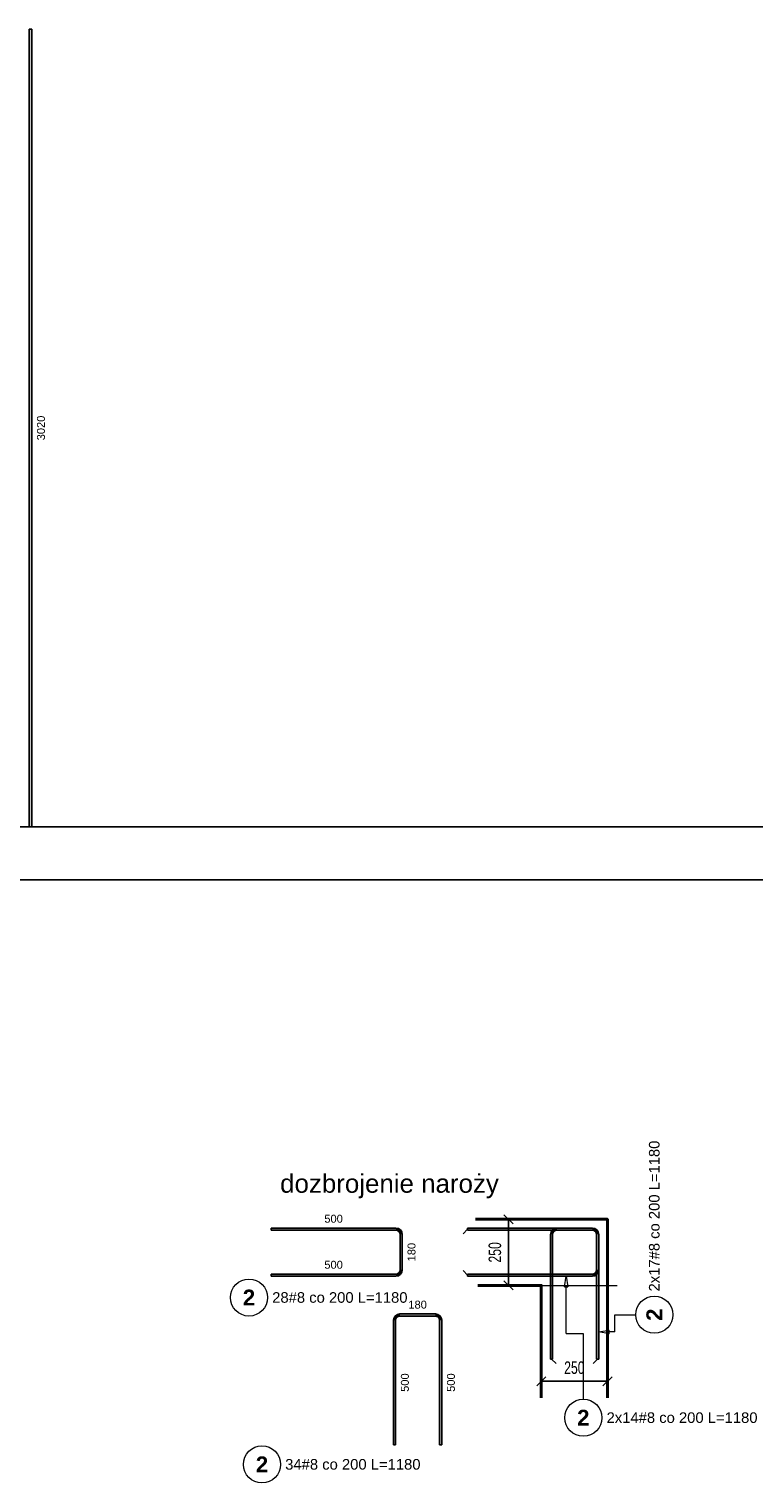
# Model space of a CAD drawing. Extents: x -1474 to 392745, y -90813 to 75879.
# Tile 8 of 9: x 385785 to 388522, y -86232 to -80738. Entities that reach past the tile are written whole.
import ezdxf

# ---------------------------------------------------------------- set-up
doc = ezdxf.new("R2010")
doc.units = 0
doc.header["$LTSCALE"] = 10
doc.header["$MEASUREMENT"] = 0
for name, color, linetype, lineweight in [('P-Opis', 1, 'Continuous', 18), ('P-Opis nadproża systemowe', 11, 'Continuous', 9), ('P-Wymiar', 254, 'Continuous', 9), ('RCAD_deskowanie', 3, 'Continuous', 40)]:
    doc.layers.add(name, color=color, linetype=linetype, lineweight=lineweight)
for name, color, linetype in [('RCAD_kształt pręta', 7, 'Continuous'), ('RCAD_opis kształtu pręta', 7, 'Continuous'), ('RCAD_pręt wyrzucony', 130, 'Continuous')]:
    doc.layers.add(name, color=color, linetype=linetype)
doc.styles.add('_Fd Opis', font='arial.ttf')
doc.styles.add('ROMANS', font='arial.ttf', dxfattribs={"width": 0.7})
doc.styles.add('style1', font='arial.ttf')
doc.styles.add('style3', font='arialbd.ttf')
doc.dimstyles.new('A25', dxfattribs={"dimscale": 27, "dimtxt": 1.75, "dimasz": 0.05, "dimexe": 0, "dimexo": 0, "dimgap": 1, "dimtad": 1, "dimdec": 4, "dimrnd": 1, "dimdsep": 46, "dimtxsty": 'ROMANS', "dimblk": '[[[[[[[[', "dimcen": 2, "dimdle": 2, "dimse1": 1, "dimse2": 1, "dimclrd": 256, "dimclrt": 1, "dimadec": 0, "dimazin": 0, "dimtfac": 1, "dimtdec": 4, "dimtix": 1, "dimtmove": 2, "dimatfit": 3, "dimldrblk": '[[[[[[[[', "dimfxl": 0, "dimtvp": 0.6, "dimtolj": 1, "dimlwd": -1, "dimarcsym": 0})

# ---------------------------------------------------------------- blocks, each defined once
blk = doc.blocks.new('[[[[[[[[')
at = {"layer": 'P-Wymiar'}
for p, q in [((-12.7, -12.7), (12.7, 12.7)), ((0, 0), (-4.6, 0)), ((0, 18), (0, -18))]:
    blk.add_line(p, q, dxfattribs=at)
blk = doc.blocks.new('*D144')
at = {"layer": 'Defpoints', "color": 0, "transparency": 16777216}
for p in [(387595.4, -85235.9), (387629.7, -85235.9), (387629.7, -85485.9)]:
    blk.add_point(p, dxfattribs=at)
at = {"layer": 'RCAD_opis kształtu pręta', "transparency": 16777216}
blk.add_line((387595.4, -85484.5), (387595.4, -85237.2), dxfattribs=at)
at = {"layer": 'RCAD_opis kształtu pręta', "transparency": 16777216, "xscale": 1.35, "yscale": 1.35, "zscale": 1.35}
for p, rotation in [((387595.4, -85235.9), 90), ((387595.4, -85485.9), 270)]:
    blk.add_blockref('[[[[[[[[', p, dxfattribs=dict(at, rotation=rotation))
at = {"layer": 'RCAD_opis kształtu pręta', "color": 1, "transparency": 16777216, "insert": (387544.3, -85360.9), "char_height": 47.25, "attachment_point": 5, "rotation": 90, "style": 'ROMANS', "bg_fill": 3, "box_fill_scale": 1.25, "bg_fill_color": 256, "bg_fill_true_color": 13158600, "bg_fill_transparency": 0}
blk.add_mtext('\\A1;250', dxfattribs=at)
blk = doc.blocks.new('*D145')
at = {"layer": 'Defpoints', "color": 0, "transparency": 16777216}
for p in [(387719.3, -85833.7), (387969.3, -85833.7), (387969.3, -85848)]:
    blk.add_point(p, dxfattribs=at)
at = {"layer": 'RCAD_opis kształtu pręta', "transparency": 16777216}
blk.add_line((387720.7, -85848), (387968, -85848), dxfattribs=at)
at = {"layer": 'RCAD_opis kształtu pręta', "transparency": 16777216, "xscale": 1.35, "yscale": 1.35, "zscale": 1.35, "rotation": 180}
blk.add_blockref('[[[[[[[[', (387719.3, -85848), dxfattribs=at)
at = {"layer": 'RCAD_opis kształtu pręta', "transparency": 16777216, "xscale": 1.35, "yscale": 1.35, "zscale": 1.35}
blk.add_blockref('[[[[[[[[', (387969.3, -85848), dxfattribs=at)
at = {"layer": 'RCAD_opis kształtu pręta', "color": 1, "transparency": 16777216, "insert": (387844.3, -85796.9), "char_height": 47.25, "attachment_point": 5, "style": 'ROMANS', "bg_fill": 3, "box_fill_scale": 1.25, "bg_fill_color": 256, "bg_fill_true_color": 13158600, "bg_fill_transparency": 0}
blk.add_mtext('\\A1;250', dxfattribs=at)

msp = doc.modelspace()

# ---------------------------------------------------------------- hatches: boundary and pattern name
at = {"layer": 'RCAD_kształt pręta'}
h = msp.add_hatch(color=4, dxfattribs=at)
edge = h.paths.add_edge_path(flags=0)
edge.add_line((387778.2216, -85268.89823), (387778.2216, -85276.89823))
edge.add_arc((387778.2216, -85292.89823), 16, 90, 180)
edge.add_line((387762.2216, -85292.89823), (387754.2216, -85292.89823))
edge.add_arc((387778.2216, -85292.89823), 24, 450, 540, ccw=False)
for points in [[(387778.2216, -85276.89823), (387778.2216, -85268.89823), (387912.18222, -85268.89823), (387912.18222, -85276.89823)], [(387928.18222, -85292.89823), (387936.18222, -85292.89823), (387936.18222, -85426.85886), (387928.18222, -85426.85886)]]:
    msp.add_hatch(color=4, dxfattribs=at).paths.add_polyline_path(points, flags=0)
h = msp.add_hatch(color=4, dxfattribs=at)
edge = h.paths.add_edge_path(flags=0)
edge.add_line((387936.18222, -85292.89823), (387928.18222, -85292.89823))
edge.add_arc((387912.18222, -85292.89823), 16, 0, 90)
edge.add_line((387912.18222, -85276.89823), (387912.18222, -85268.89823))
edge.add_arc((387912.18222, -85292.89823), 24, 360, 450, ccw=False)
h = msp.add_hatch(color=4, dxfattribs=at)
edge = h.paths.add_edge_path(flags=0)
edge.add_line((387936.18222, -85292.89823), (387928.18222, -85292.89823))
edge.add_arc((387912.18222, -85292.89823), 16, 0, 90)
edge.add_line((387912.18222, -85276.89823), (387912.18222, -85268.89823))
edge.add_arc((387912.18222, -85292.89823), 24, 360, 450, ccw=False)
h = msp.add_hatch(color=4, dxfattribs=at)
edge = h.paths.add_edge_path(flags=0)
edge.add_line((387912.18222, -85450.85886), (387912.18222, -85442.85886))
edge.add_arc((387912.18222, -85426.85886), 16, -90, 0)
edge.add_line((387928.18222, -85426.85886), (387936.18222, -85426.85886))
edge.add_arc((387912.18222, -85426.85886), 24, 270, 360, ccw=False)
at = {"layer": 'RCAD_pręt wyrzucony'}
for points in [[(385784.82777, -80737.85369), (385794.82777, -80737.85369), (385794.82777, -83752.93326), (385784.82777, -83752.93326)], [(386699.36852, -85276.89823), (386699.36852, -85268.89823), (387170.36852, -85268.89823), (387170.36852, -85276.89823)], [(387186.36852, -85292.89823), (387194.36852, -85292.89823), (387194.36852, -85426.85886), (387186.36852, -85426.85886)], [(387170.36852, -85442.85886), (387170.36852, -85450.85886), (386699.36852, -85450.85886), (386699.36852, -85442.85886)], [(387185.26734, -85601.52981), (387185.26734, -85593.52981), (387319.22796, -85593.52981), (387319.22796, -85601.52981)], [(387169.26734, -86088.52981), (387161.26734, -86088.52981), (387161.26734, -85617.52981), (387169.26734, -85617.52981)], [(387335.22796, -85617.52981), (387343.22796, -85617.52981), (387343.22796, -86088.52981), (387335.22796, -86088.52981)]]:
    msp.add_hatch(color=4, dxfattribs=at).paths.add_polyline_path(points, flags=0)
h = msp.add_hatch(color=4, dxfattribs=at)
edge = h.paths.add_edge_path(flags=0)
edge.add_line((387194.36852, -85292.89823), (387186.36852, -85292.89823))
edge.add_arc((387170.36852, -85292.89823), 16, 0, 90)
edge.add_line((387170.36852, -85276.89823), (387170.36852, -85268.89823))
edge.add_arc((387170.36852, -85292.89823), 24, 360, 450, ccw=False)
h = msp.add_hatch(color=4, dxfattribs=at)
edge = h.paths.add_edge_path(flags=0)
edge.add_line((387170.36852, -85450.85886), (387170.36852, -85442.85886))
edge.add_arc((387170.36852, -85426.85886), 16, -90, 0)
edge.add_line((387186.36852, -85426.85886), (387194.36852, -85426.85886))
edge.add_arc((387170.36852, -85426.85886), 24, 270, 360, ccw=False)
h = msp.add_hatch(color=4, dxfattribs=at)
edge = h.paths.add_edge_path(flags=0)
edge.add_line((387185.26734, -85593.52981), (387185.26734, -85601.52981))
edge.add_arc((387185.26734, -85617.52981), 16, 90, 180)
edge.add_line((387169.26734, -85617.52981), (387161.26734, -85617.52981))
edge.add_arc((387185.26734, -85617.52981), 24, 450, 540, ccw=False)
h = msp.add_hatch(color=4, dxfattribs=at)
edge = h.paths.add_edge_path(flags=0)
edge.add_line((387343.22796, -85617.52981), (387335.22796, -85617.52981))
edge.add_arc((387319.22796, -85617.52981), 16, 0, 90)
edge.add_line((387319.22796, -85601.52981), (387319.22796, -85593.52981))
edge.add_arc((387319.22796, -85617.52981), 24, 360, 450, ccw=False)

# ---------------------------------------------------------------- linework, layer by layer
at = {"layer": 'Defpoints', "color": 21}
for p in [(240787.61674, -83752.93326), (233908.73882, -83752.93326), (247163.76286, -83752.93326), (240284.88493, -83752.93326), (278667.88915, -83752.93326), (271789.01122, -83752.93326), (285044.03526, -83752.93326), (278165.15734, -83752.93326), (240841.65043, -83952.93326), (233962.7725, -83952.93326), (247217.79654, -83952.93326), (240338.91861, -83952.93326), (278721.92283, -83952.93326), (271843.0449, -83952.93326), (285098.06894, -83952.93326), (278219.19102, -83952.93326)]:
    msp.add_xline(p, (1, 0), dxfattribs=at)
at = {"layer": 'P-Opis nadproża systemowe'}
msp.add_lwpolyline([(387719.30599, -85485.85886), (388006.23541, -85485.85886)], dxfattribs=at)
at = {"layer": 'RCAD_deskowanie'}
for points in [[(387470.28819, -85235.85886), (387969.30599, -85235.85886), (387969.30599, -85910.85886)], [(387479.40383, -85485.85886), (387719.30599, -85485.85886), (387719.30599, -85910.85886)]]:
    msp.add_lwpolyline(points, dxfattribs=at)
at = {"layer": 'RCAD_kształt pręta', "color": 4}
for p, q in [((387441.18222, -85268.89823), (387441.18222, -85276.89823)), ((387778.2216, -85268.89823), (387912.18222, -85268.89823)), ((387778.2216, -85276.89823), (387912.18222, -85276.89823)), ((387928.18222, -85292.89823), (387928.18222, -85426.85886)), ((387936.18222, -85292.89823), (387936.18222, -85426.85886)), ((387441.18222, -85450.85886), (387441.18222, -85442.85886))]:
    msp.add_line(p, q, dxfattribs=at)
at = {"layer": 'RCAD_kształt pręta', "color": 2, "lineweight": 5}
for p, q in [((387441.18222, -85272.89823), (387423.68222, -85290.39823)), ((387441.18222, -85446.85886), (387423.68222, -85429.35886))]:
    msp.add_line(p, q, dxfattribs=at)
at = {"layer": 'RCAD_kształt pręta', "color": 4}
for centre, radius, start, end in [((387778.2216, -85292.89823), 24, 90, 180), ((387912.18222, -85292.89823), 24, 360, 90), ((387912.18222, -85292.89823), 24, 360, 90), ((387778.2216, -85292.89823), 16, 90, 180), ((387912.18222, -85292.89823), 16, 0, 90), ((387912.18222, -85292.89823), 16, 0, 90), ((387912.18222, -85426.85886), 16, 270, 360), ((387912.18222, -85426.85886), 24, 270, 0)]:
    msp.add_arc(centre, radius, start, end, dxfattribs=at)
at = {"layer": 'RCAD_opis kształtu pręta', "color": 8, "lineweight": 0}
for p, q in [((387806.42893, -85490.85886), (387813.09559, -85450.85886)), ((387806.42893, -85490.85886), (387819.76226, -85490.85886)), ((387813.09559, -85450.85886), (387819.76226, -85490.85886)), ((387813.09559, -85666.9572), (387813.09559, -85490.85886)), ((387997.03224, -85661.48839), (387997.03224, -85596.48839)), ((387997.03224, -85596.48839), (388076.24475, -85596.48839)), ((387936.18222, -85661.48839), (387976.18222, -85654.82172)), ((387976.18222, -85668.15505), (387976.18222, -85654.82172)), ((387813.09559, -85666.9572), (387878.09559, -85666.9572)), ((387976.18222, -85668.15505), (387936.18222, -85661.48839)), ((387997.03224, -85661.48839), (387976.18222, -85661.48839))]:
    msp.add_line(p, q, dxfattribs=at)
for centre in [(388146.24475, -85596.48839), (387878.09559, -85985.69901)]:
    msp.add_circle(centre, 70, dxfattribs=at)
at = {"layer": 'RCAD_pręt wyrzucony', "color": 4}
for p, q in [((385784.82777, -80737.85369), (385784.82777, -83752.93326)), ((385794.82777, -80737.85369), (385784.82777, -80737.85369)), ((385794.82777, -80737.85369), (385794.82777, -83752.93326)), ((385794.82777, -83752.93326), (385784.82777, -83752.93326)), ((386699.36852, -85268.89823), (387170.36852, -85268.89823)), ((386699.36852, -85268.89823), (386699.36852, -85276.89823)), ((386699.36852, -85276.89823), (387170.36852, -85276.89823)), ((387186.36852, -85292.89823), (387186.36852, -85426.85886)), ((387194.36852, -85292.89823), (387194.36852, -85426.85886)), ((387170.36852, -85442.85886), (386699.36852, -85442.85886)), ((386699.36852, -85450.85886), (386699.36852, -85442.85886)), ((387170.36852, -85450.85886), (386699.36852, -85450.85886)), ((387185.26734, -85593.52981), (387319.22796, -85593.52981)), ((387161.26734, -86088.52981), (387161.26734, -85617.52981)), ((387169.26734, -86088.52981), (387169.26734, -85617.52981)), ((387185.26734, -85601.52981), (387319.22796, -85601.52981)), ((387335.22796, -85617.52981), (387335.22796, -86088.52981)), ((387343.22796, -85617.52981), (387343.22796, -86088.52981)), ((387161.26734, -86088.52981), (387169.26734, -86088.52981)), ((387343.22796, -86088.52981), (387335.22796, -86088.52981))]:
    msp.add_line(p, q, dxfattribs=at)
at = {"layer": 'RCAD_pręt wyrzucony', "color": 8, "lineweight": 0}
for centre in [(386615.35513, -85531.57958), (386664.44981, -86162.15771)]:
    msp.add_circle(centre, 70, dxfattribs=at)
at = {"layer": 'RCAD_pręt wyrzucony', "color": 4}
for centre, radius, start, end in [((387170.36852, -85292.89823), 24, 360, 90), ((387170.36852, -85292.89823), 16, 0, 90), ((387170.36852, -85426.85886), 16, 270, 360), ((387170.36852, -85426.85886), 24, 270, 0), ((387185.26734, -85617.52981), 24, 90, 180), ((387319.22796, -85617.52981), 24, 360, 90), ((387185.26734, -85617.52981), 16, 90, 180), ((387319.22796, -85617.52981), 16, 0, 90)]:
    msp.add_arc(centre, radius, start, end, dxfattribs=at)

# ---------------------------------------------------------------- texts
at = {"layer": 'P-Opis', "insert": (386732.90944, -85065.4981), "char_height": 70, "attachment_point": 1, "style": '_Fd Opis'}
msp.add_mtext('dozbrojenie naroży', dxfattribs=at)
at = {"layer": 'RCAD_opis kształtu pręta', "color": 1, "attachment_point": 5, "rotation": 90}
for s, insert, char_height, style in [('2x17#8 co 200 L=1180', (388146.24475, -85223.55523), 40, 'style1'), ('2', (388146.24475, -85596.48839), 60, 'style3')]:
    msp.add_mtext(s, dxfattribs=dict(at, insert=insert, char_height=char_height, style=style))
at = {"layer": 'RCAD_opis kształtu pręta', "color": 1, "attachment_point": 5}
for s, insert, char_height, style in [('2', (387878.09559, -85985.69901), 60, 'style3'), ('2x14#8 co 200 L=1180', (388251.02874, -85985.69901), 40, 'style1')]:
    msp.add_mtext(s, dxfattribs=dict(at, insert=insert, char_height=char_height, style=style))
at = {"layer": 'RCAD_pręt wyrzucony', "color": 1, "char_height": 30, "attachment_point": 5, "rotation": 90, "style": 'style1'}
for s, insert in [('3020', (385829.82777, -82245.39348)), ('180', (387229.36852, -85359.87854)), ('500', (387204.26734, -85853.02981)), ('500', (387378.22796, -85853.02981))]:
    msp.add_mtext(s, dxfattribs=dict(at, insert=insert))
at = {"layer": 'RCAD_pręt wyrzucony', "color": 1, "attachment_point": 5}
for s, insert, char_height, style in [('500', (386934.86852, -85233.89823), 30, 'style1'), ('500', (386934.86852, -85407.85886), 30, 'style1'), ('2', (386615.35513, -85531.57958), 60, 'style3'), ('180', (387252.24765, -85558.52981), 30, 'style1'), ('2', (386664.44981, -86162.15771), 60, 'style3')]:
    msp.add_mtext(s, dxfattribs=dict(at, insert=insert, char_height=char_height, style=style))
at = {"layer": 'RCAD_pręt wyrzucony', "color": 2, "char_height": 40, "attachment_point": 5, "style": 'style1'}
for s, insert in [('28#8 co 200 L=1180', (386958.54749, -85531.57958)), ('34#8 co 200 L=1180', (387007.64217, -86162.15771))]:
    msp.add_mtext(s, dxfattribs=dict(at, insert=insert))

# ---------------------------------------------------------------- next in the draw order: dimensions: what is measured, and where the dimension line sits
at = {"layer": 'RCAD_opis kształtu pręta'}
dim = msp.add_linear_dim(base=(387595.39615, -85235.85886), p1=(387629.6904, -85485.85886), p2=(387629.6904, -85235.85886), angle=90, dimstyle='A25', override={"dimfxl": 160, "dimfxlon": 1, "dimtfill": 1}, dxfattribs=at)
dim.commit()
dim.dimension.update_dxf_attribs({"geometry": '*D144', "text_midpoint": (387544.27158, -85360.85886)})
dim = msp.add_linear_dim(base=(387969.30599, -85847.98264), p1=(387719.30599, -85833.70139), p2=(387969.30599, -85833.70139), dimstyle='A25', override={"dimfxl": 160, "dimfxlon": 1, "dimtfill": 1}, dxfattribs=at)
dim.commit()
dim.dimension.update_dxf_attribs({"geometry": '*D145', "text_midpoint": (387844.30599, -85796.85807)})

# ---------------------------------------------------------------- next in the draw order: hatches: boundary and pattern name
at = {"layer": 'RCAD_kształt pręta'}
for points in [[(387441.18222, -85276.89823), (387441.18222, -85268.89823), (387912.18222, -85268.89823), (387912.18222, -85276.89823)], [(387762.2216, -85763.89823), (387754.2216, -85763.89823), (387754.2216, -85292.89823), (387762.2216, -85292.89823)], [(387928.18222, -85292.89823), (387936.18222, -85292.89823), (387936.18222, -85763.89823), (387928.18222, -85763.89823)], [(387912.18222, -85442.85886), (387912.18222, -85450.85886), (387441.18222, -85450.85886), (387441.18222, -85442.85886)]]:
    msp.add_hatch(color=4, dxfattribs=at).paths.add_polyline_path(points, flags=0)

# ---------------------------------------------------------------- next in the draw order: linework, layer by layer
at = {"layer": 'RCAD_kształt pręta', "color": 4}
for p, q in [((387441.18222, -85268.89823), (387912.18222, -85268.89823)), ((387441.18222, -85276.89823), (387912.18222, -85276.89823)), ((387754.2216, -85763.89823), (387754.2216, -85292.89823)), ((387762.2216, -85763.89823), (387762.2216, -85292.89823)), ((387928.18222, -85292.89823), (387928.18222, -85763.89823)), ((387936.18222, -85292.89823), (387936.18222, -85763.89823)), ((387912.18222, -85442.85886), (387441.18222, -85442.85886)), ((387912.18222, -85450.85886), (387441.18222, -85450.85886)), ((387754.2216, -85763.89823), (387762.2216, -85763.89823)), ((387936.18222, -85763.89823), (387928.18222, -85763.89823))]:
    msp.add_line(p, q, dxfattribs=at)
at = {"layer": 'RCAD_kształt pręta', "color": 2, "lineweight": 5}
for p, q in [((387758.2216, -85763.89823), (387775.7216, -85781.39823)), ((387932.18222, -85763.89823), (387914.68222, -85781.39823))]:
    msp.add_line(p, q, dxfattribs=at)
at = {"layer": 'RCAD_opis kształtu pręta', "color": 8, "lineweight": 0}
msp.add_line((387878.09559, -85666.9572), (387878.09559, -85915.69901), dxfattribs=at)

doc.saveas('drawing.dxf')
